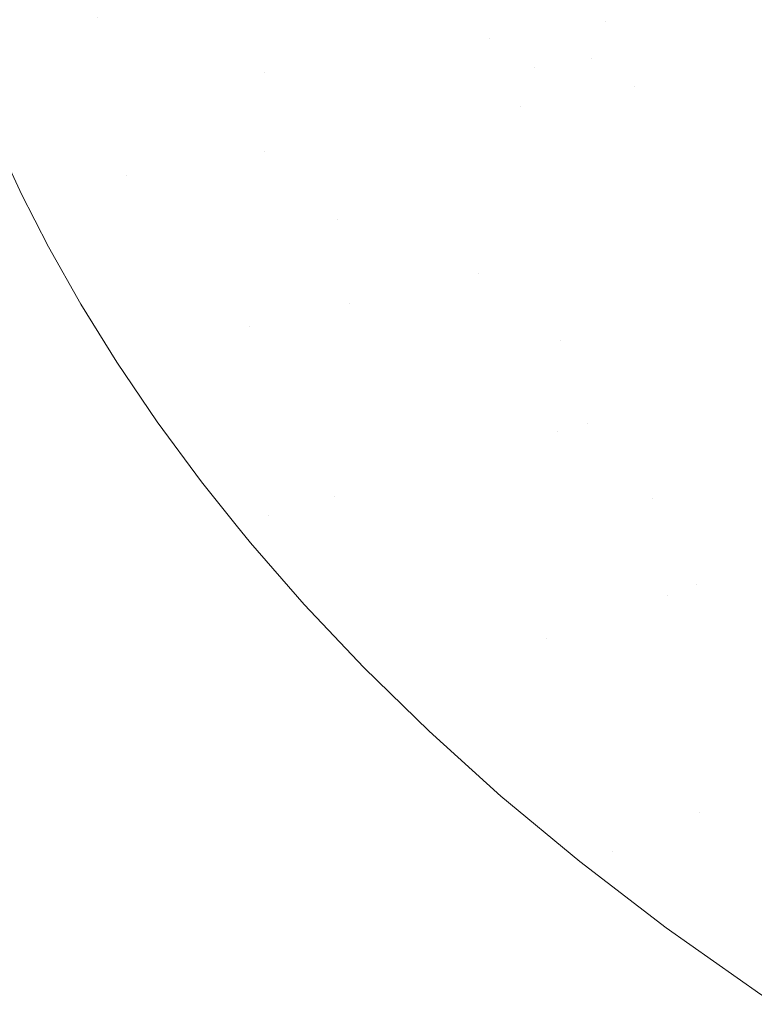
# Model space of a CAD drawing. Header units: centimetres. Extents: x -44.1 to 45.2, y 4.2 to 6.
# Tile 134 of 256: x -14.244 to -14.139, y 4.5 to 4.641. Entities that reach past the tile are written whole.
import ezdxf

# ---------------------------------------------------------------- set-up
doc = ezdxf.new("R2010")
doc.units = ezdxf.units.CM
doc.header["$LTSCALE"] = 2.54
doc.layers.add('Lucido design-1', color=7, linetype='Continuous')

# ---------------------------------------------------------------- blocks, each defined once
blk = doc.blocks.new('Gruppo-4-1')
at = {"color": 7, "linetype": 'Continuous', "lineweight": 9}
blk.add_3dface([(-43.919, 5.90021, -2276.22217), (-43.919, 4.30021, -2276.22217), (45.04592, 4.30021, -2276.22217), (45.04592, 5.90021, -2276.22217)], dxfattribs=at)
for points, invisible_edges in [([(-14.22887, 4.61883, -2277.02173), (-14.23388, 4.61796, -2277.02197), (-14.24921, 4.66122, -2277.02197), (-14.24404, 4.66163, -2277.02173)], 15), ([(-14.22887, 4.61883, -2277.02173), (-14.24404, 4.66163, -2277.02173), (-14.23296, 4.64135, -2277.02139)], 11), ([(-14.24921, 4.66122, -2277.02197), (-14.23388, 4.61796, -2277.02197), (-14.25103, 4.63245, -2277.02217), (-14.25387, 4.64022, -2277.02217)], 11), ([(-14.16389, 4.64997, -2277.00597), (-14.16, 4.65046, -2277.00438), (-14.15652, 4.6414, -2277.00438), (-14.16038, 4.64083, -2277.00597)], 15), ([(-14.16842, 4.63963, -2277.00899), (-14.17259, 4.63901, -2277.01041), (-14.17621, 4.64843, -2277.01041), (-14.172, 4.64896, -2277.00899)], 15), ([(-14.172, 4.64896, -2277.00899), (-14.16789, 4.64947, -2277.00751), (-14.16435, 4.64024, -2277.00751), (-14.16842, 4.63963, -2277.00899)], 15), ([(-14.16038, 4.64083, -2277.00597), (-14.16435, 4.64024, -2277.00751), (-14.16789, 4.64947, -2277.00751), (-14.16389, 4.64997, -2277.00597)], 15), ([(-14.17685, 4.63837, -2277.01176), (-14.18121, 4.63773, -2277.01304), (-14.18491, 4.64735, -2277.01304), (-14.18051, 4.6479, -2277.01176)], 15), ([(-14.18051, 4.6479, -2277.01176), (-14.17621, 4.64843, -2277.01041), (-14.17259, 4.63901, -2277.01041), (-14.17685, 4.63837, -2277.01176)], 15), ([(-14.19862, 4.64564, -2277.01643), (-14.19397, 4.64622, -2277.01538), (-14.1902, 4.63639, -2277.01538), (-14.19481, 4.6357, -2277.01643)], 15), ([(-14.18566, 4.63706, -2277.01424), (-14.1902, 4.63639, -2277.01538), (-14.19397, 4.64622, -2277.01538), (-14.1894, 4.64679, -2277.01424)], 15), ([(-14.1894, 4.64679, -2277.01424), (-14.18491, 4.64735, -2277.01304), (-14.18121, 4.63773, -2277.01304), (-14.18566, 4.63706, -2277.01424)], 15), ([(-14.20815, 4.64445, -2277.01829), (-14.20335, 4.64504, -2277.0174), (-14.1995, 4.635, -2277.0174), (-14.20425, 4.6343, -2277.01829)], 15), ([(-14.19481, 4.6357, -2277.01643), (-14.1995, 4.635, -2277.0174), (-14.20335, 4.64504, -2277.0174), (-14.19862, 4.64564, -2277.01643)], 15), ([(-14.21793, 4.64323, -2277.01981), (-14.21301, 4.64384, -2277.01909), (-14.20907, 4.63358, -2277.01909)], 11), ([(-14.20425, 4.6343, -2277.01829), (-14.20907, 4.63358, -2277.01909), (-14.21301, 4.64384, -2277.01909), (-14.20815, 4.64445, -2277.01829)], 15), ([(-14.14561, 4.64302, -2276.99929), (-14.1422, 4.64353, -2276.99751), (-14.13816, 4.63462, -2276.99751), (-14.14154, 4.63404, -2276.99929)], 15), ([(-14.1349, 4.63519, -2276.99569), (-14.13816, 4.63462, -2276.99751), (-14.1422, 4.64353, -2276.99751), (-14.1389, 4.64402, -2276.99569)], 15), ([(-14.21894, 4.62056, -2277.02096), (-14.22389, 4.6197, -2277.02139), (-14.23296, 4.64135, -2277.02139), (-14.22791, 4.64198, -2277.02096)], 15), ([(-14.22791, 4.64198, -2277.02096), (-14.2229, 4.64261, -2277.02043), (-14.21402, 4.62142, -2277.02043), (-14.21894, 4.62056, -2277.02096)], 15), ([(-14.20915, 4.62226, -2277.01981), (-14.21402, 4.62142, -2277.02043), (-14.2229, 4.64261, -2277.02043), (-14.21793, 4.64323, -2277.01981)], 15), ([(-14.20907, 4.63358, -2277.01909), (-14.20915, 4.62226, -2277.01981), (-14.21793, 4.64323, -2277.01981)], 11), ([(-14.14863, 4.6328, -2277.00273), (-14.15234, 4.63216, -2277.00438), (-14.15652, 4.6414, -2277.00438), (-14.15277, 4.64196, -2277.00273)], 15), ([(-14.15277, 4.64196, -2277.00273), (-14.14914, 4.6425, -2277.00103), (-14.14503, 4.63343, -2277.00103), (-14.14863, 4.6328, -2277.00273)], 15), ([(-14.14154, 4.63404, -2276.99929), (-14.14503, 4.63343, -2277.00103), (-14.14914, 4.6425, -2277.00103), (-14.14561, 4.64302, -2276.99929)], 15), ([(-14.23296, 4.64135, -2277.02139), (-14.22389, 4.6197, -2277.02139), (-14.22887, 4.61883, -2277.02173)], 11), ([(-14.16231, 4.63554, -2277.00751), (-14.16435, 4.64024, -2277.00751), (-14.16038, 4.64083, -2277.00597)], 11), ([(-14.16231, 4.63554, -2277.00751), (-14.16038, 4.64083, -2277.00597), (-14.15615, 4.63149, -2277.00597)], 11), ([(-14.16038, 4.64083, -2277.00597), (-14.15652, 4.6414, -2277.00438), (-14.15234, 4.63216, -2277.00438), (-14.15615, 4.63149, -2277.00597)], 15), ([(-14.16636, 4.63489, -2277.00899), (-14.1705, 4.63422, -2277.01041), (-14.17259, 4.63901, -2277.01041), (-14.16842, 4.63963, -2277.00899)], 15), ([(-14.16842, 4.63963, -2277.00899), (-14.16435, 4.64024, -2277.00751), (-14.16231, 4.63554, -2277.00751), (-14.16636, 4.63489, -2277.00899)], 15), ([(-14.18566, 4.63706, -2277.01424), (-14.18121, 4.63773, -2277.01304), (-14.17676, 4.6279, -2277.01304), (-14.18117, 4.62714, -2277.01424)], 15), ([(-14.17245, 4.62865, -2277.01176), (-14.17676, 4.6279, -2277.01304), (-14.18121, 4.63773, -2277.01304), (-14.17685, 4.63837, -2277.01176)], 15), ([(-14.17685, 4.63837, -2277.01176), (-14.17259, 4.63901, -2277.01041), (-14.1705, 4.63422, -2277.01041)], 11), ([(-14.1705, 4.63422, -2277.01041), (-14.17245, 4.62865, -2277.01176), (-14.17685, 4.63837, -2277.01176)], 11), ([(-14.19481, 4.6357, -2277.01643), (-14.1902, 4.63639, -2277.01538), (-14.18565, 4.62636, -2277.01538), (-14.19022, 4.62556, -2277.01643)], 15), ([(-14.18117, 4.62714, -2277.01424), (-14.18565, 4.62636, -2277.01538), (-14.1902, 4.63639, -2277.01538), (-14.18566, 4.63706, -2277.01424)], 15), ([(-14.20425, 4.6343, -2277.01829), (-14.1995, 4.635, -2277.0174), (-14.19485, 4.62475, -2277.0174), (-14.19956, 4.62393, -2277.01829)], 15), ([(-14.19022, 4.62556, -2277.01643), (-14.19485, 4.62475, -2277.0174), (-14.1995, 4.635, -2277.0174), (-14.19481, 4.6357, -2277.01643)], 15), ([(-14.1641, 4.63011, -2277.00899), (-14.16823, 4.62939, -2277.01041), (-14.1705, 4.63422, -2277.01041), (-14.16636, 4.63489, -2277.00899)], 15), ([(-14.16636, 4.63489, -2277.00899), (-14.16231, 4.63554, -2277.00751), (-14.16008, 4.63081, -2277.00751), (-14.1641, 4.63011, -2277.00899)], 15), ([(-14.15615, 4.63149, -2277.00597), (-14.16008, 4.63081, -2277.00751), (-14.16231, 4.63554, -2277.00751)], 11), ([(-14.20907, 4.63358, -2277.01909), (-14.20433, 4.6231, -2277.01909), (-14.20915, 4.62226, -2277.01981)], 11), ([(-14.19956, 4.62393, -2277.01829), (-14.20433, 4.6231, -2277.01909), (-14.20907, 4.63358, -2277.01909), (-14.20425, 4.6343, -2277.01829)], 15), ([(-14.1705, 4.63422, -2277.01041), (-14.16823, 4.62939, -2277.01041), (-14.17245, 4.62865, -2277.01176)], 11), ([(-14.14863, 4.6328, -2277.00273), (-14.14503, 4.63343, -2277.00103), (-14.14017, 4.62419, -2277.00103), (-14.14372, 4.62347, -2277.00273)], 15), ([(-14.13672, 4.62488, -2276.99929), (-14.14017, 4.62419, -2277.00103), (-14.14503, 4.63343, -2277.00103), (-14.14154, 4.63404, -2276.99929)], 15), ([(-14.14154, 4.63404, -2276.99929), (-14.13816, 4.63462, -2276.99751), (-14.13339, 4.62555, -2276.99751), (-14.13672, 4.62488, -2276.99929)], 15), ([(-14.23388, 4.61796, -2277.02197), (-14.24779, 4.62459, -2277.02217), (-14.25103, 4.63245, -2277.02217)], 9), ([(-14.15615, 4.63149, -2277.00597), (-14.15234, 4.63216, -2277.00438), (-14.14739, 4.62274, -2277.00438), (-14.15116, 4.62198, -2277.00597)], 15), ([(-14.14372, 4.62347, -2277.00273), (-14.14739, 4.62274, -2277.00438), (-14.15234, 4.63216, -2277.00438), (-14.14863, 4.6328, -2277.00273)], 15), ([(-14.1641, 4.63011, -2277.00899), (-14.16008, 4.63081, -2277.00751), (-14.15503, 4.62121, -2277.00751), (-14.159, 4.62041, -2277.00899)], 15), ([(-14.15116, 4.62198, -2277.00597), (-14.15503, 4.62121, -2277.00751), (-14.16008, 4.63081, -2277.00751), (-14.15615, 4.63149, -2277.00597)], 15), ([(-14.16724, 4.61875, -2277.01176), (-14.17245, 4.62865, -2277.01176), (-14.16823, 4.62939, -2277.01041), (-14.16308, 4.61959, -2277.01041)], 15), ([(-14.159, 4.62041, -2277.00899), (-14.16308, 4.61959, -2277.01041), (-14.16823, 4.62939, -2277.01041), (-14.1641, 4.63011, -2277.00899)], 15), ([(-14.18117, 4.62714, -2277.01424), (-14.17676, 4.6279, -2277.01304), (-14.1715, 4.6179, -2277.01304), (-14.17585, 4.61703, -2277.01424)], 15), ([(-14.1715, 4.6179, -2277.01304), (-14.17676, 4.6279, -2277.01304), (-14.17245, 4.62865, -2277.01176), (-14.16724, 4.61875, -2277.01176)], 15), ([(-14.19022, 4.62556, -2277.01643), (-14.18565, 4.62636, -2277.01538), (-14.18028, 4.61614, -2277.01538), (-14.18479, 4.61523, -2277.01643)], 15), ([(-14.17585, 4.61703, -2277.01424), (-14.18028, 4.61614, -2277.01538), (-14.18565, 4.62636, -2277.01538), (-14.18117, 4.62714, -2277.01424)], 15), ([(-14.18479, 4.61523, -2277.01643), (-14.18936, 4.61431, -2277.0174), (-14.19485, 4.62475, -2277.0174), (-14.19022, 4.62556, -2277.01643)], 15), ([(-14.23388, 4.61796, -2277.02197), (-14.24412, 4.61664, -2277.02217), (-14.24779, 4.62459, -2277.02217)], 9), ([(-14.19401, 4.61338, -2277.01829), (-14.19872, 4.61244, -2277.01909), (-14.20433, 4.6231, -2277.01909), (-14.19956, 4.62393, -2277.01829)], 15), ([(-14.19956, 4.62393, -2277.01829), (-14.19485, 4.62475, -2277.0174), (-14.18936, 4.61431, -2277.0174), (-14.19401, 4.61338, -2277.01829)], 15), ([(-14.14372, 4.62347, -2277.00273), (-14.14017, 4.62419, -2277.00103), (-14.13451, 4.6148, -2277.00103), (-14.13801, 4.614, -2277.00273)], 15), ([(-14.13112, 4.61558, -2276.99929), (-14.13451, 4.6148, -2277.00103), (-14.14017, 4.62419, -2277.00103), (-14.13672, 4.62488, -2276.99929)], 15), ([(-14.20162, 4.59944, -2277.02043), (-14.21402, 4.62142, -2277.02043), (-14.20915, 4.62226, -2277.01981), (-14.19688, 4.60053, -2277.01981)], 15), ([(-14.20915, 4.62226, -2277.01981), (-14.20433, 4.6231, -2277.01909), (-14.19872, 4.61244, -2277.01909)], 11), ([(-14.19872, 4.61244, -2277.01909), (-14.19688, 4.60053, -2277.01981), (-14.20915, 4.62226, -2277.01981)], 11), ([(-14.15116, 4.62198, -2277.00597), (-14.14739, 4.62274, -2277.00438), (-14.14162, 4.61317, -2277.00438), (-14.14533, 4.61232, -2277.00597)], 15), ([(-14.13801, 4.614, -2277.00273), (-14.14162, 4.61317, -2277.00438), (-14.14739, 4.62274, -2277.00438), (-14.14372, 4.62347, -2277.00273)], 15), ([(-14.21894, 4.62056, -2277.02096), (-14.21402, 4.62142, -2277.02043), (-14.20162, 4.59944, -2277.02043), (-14.2064, 4.59835, -2277.02096)], 15), ([(-14.159, 4.62041, -2277.00899), (-14.15503, 4.62121, -2277.00751), (-14.14915, 4.61145, -2277.00751), (-14.15307, 4.61055, -2277.00899)], 15), ([(-14.14533, 4.61232, -2277.00597), (-14.14915, 4.61145, -2277.00751), (-14.15503, 4.62121, -2277.00751), (-14.15116, 4.62198, -2277.00597)], 15), ([(-14.22887, 4.61883, -2277.02173), (-14.22389, 4.6197, -2277.02139), (-14.21121, 4.59724, -2277.02139)], 11), ([(-14.2064, 4.59835, -2277.02096), (-14.21121, 4.59724, -2277.02139), (-14.22389, 4.6197, -2277.02139), (-14.21894, 4.62056, -2277.02096)], 15), ([(-14.16308, 4.61959, -2277.01041), (-14.15708, 4.60964, -2277.01041), (-14.16118, 4.6087, -2277.01176), (-14.16724, 4.61875, -2277.01176)], 15), ([(-14.15307, 4.61055, -2277.00899), (-14.15708, 4.60964, -2277.01041), (-14.16308, 4.61959, -2277.01041), (-14.159, 4.62041, -2277.00899)], 15), ([(-14.23388, 4.61796, -2277.02197), (-14.24391, 4.61622, -2277.02217), (-14.24412, 4.61664, -2277.02217)], 9), ([(-14.23539, 4.6004, -2277.02217), (-14.24, 4.60858, -2277.02217), (-14.24391, 4.61622, -2277.02217), (-14.23388, 4.61796, -2277.02197)], 12), ([(-14.22445, 4.58353, -2277.02217), (-14.23025, 4.59211, -2277.02217), (-14.23539, 4.6004, -2277.02217), (-14.23388, 4.61796, -2277.02197)], 12), ([(-14.19911, 4.57285, -2277.02173), (-14.20379, 4.57149, -2277.02197), (-14.23388, 4.61796, -2277.02197), (-14.22887, 4.61883, -2277.02173)], 15), ([(-14.23388, 4.61796, -2277.02197), (-14.20849, 4.57012, -2277.02212), (-14.21812, 4.57496, -2277.02217), (-14.22445, 4.58353, -2277.02217)], 11), ([(-14.23388, 4.61796, -2277.02197), (-14.20379, 4.57149, -2277.02197), (-14.20849, 4.57012, -2277.02212)], 11), ([(-14.19911, 4.57285, -2277.02173), (-14.22887, 4.61883, -2277.02173), (-14.21121, 4.59724, -2277.02139)], 11), ([(-14.17585, 4.61703, -2277.01424), (-14.1715, 4.6179, -2277.01304), (-14.16538, 4.60774, -2277.01304), (-14.16966, 4.60676, -2277.01424)], 15), ([(-14.16724, 4.61875, -2277.01176), (-14.16118, 4.6087, -2277.01176), (-14.16538, 4.60774, -2277.01304), (-14.1715, 4.6179, -2277.01304)], 15), ([(-43.919, 4.30021, -2277.02217), (-14.24412, 4.61664, -2277.02217), (-14.24391, 4.61622, -2277.02217), (-14.24, 4.60858, -2277.02217)], 9), ([(-14.16966, 4.60676, -2277.01424), (-14.17402, 4.60576, -2277.01538), (-14.18028, 4.61614, -2277.01538), (-14.17585, 4.61703, -2277.01424)], 15), ([(-14.17846, 4.60474, -2277.01643), (-14.18297, 4.60371, -2277.0174), (-14.18936, 4.61431, -2277.0174), (-14.18479, 4.61523, -2277.01643)], 15), ([(-14.18479, 4.61523, -2277.01643), (-14.18028, 4.61614, -2277.01538), (-14.17402, 4.60576, -2277.01538), (-14.17846, 4.60474, -2277.01643)], 15), ([(-14.19401, 4.61338, -2277.01829), (-14.18936, 4.61431, -2277.0174), (-14.18297, 4.60371, -2277.0174), (-14.18755, 4.60266, -2277.01829)], 15), ([(-14.13145, 4.6044, -2277.00273), (-14.13499, 4.60349, -2277.00438), (-14.14162, 4.61317, -2277.00438), (-14.13801, 4.614, -2277.00273)], 15), ([(-14.18755, 4.60266, -2277.01829), (-14.19219, 4.6016, -2277.01909), (-14.19872, 4.61244, -2277.01909), (-14.19401, 4.61338, -2277.01829)], 15), ([(-14.19872, 4.61244, -2277.01909), (-14.19219, 4.6016, -2277.01909), (-14.19688, 4.60053, -2277.01981)], 11), ([(-14.13864, 4.60254, -2277.00597), (-14.14239, 4.60157, -2277.00751), (-14.14915, 4.61145, -2277.00751), (-14.14533, 4.61232, -2277.00597)], 15), ([(-14.14533, 4.61232, -2277.00597), (-14.14162, 4.61317, -2277.00438), (-14.13499, 4.60349, -2277.00438), (-14.13864, 4.60254, -2277.00597)], 15), ([(-14.15307, 4.61055, -2277.00899), (-14.14915, 4.61145, -2277.00751), (-14.14239, 4.60157, -2277.00751), (-14.14624, 4.60057, -2277.00899)], 15), ([(-14.15421, 4.59851, -2277.01176), (-14.16118, 4.6087, -2277.01176), (-14.15708, 4.60964, -2277.01041), (-14.15018, 4.59955, -2277.01041)], 15), ([(-14.14624, 4.60057, -2277.00899), (-14.15018, 4.59955, -2277.01041), (-14.15708, 4.60964, -2277.01041), (-14.15307, 4.61055, -2277.00899)], 15), ([(-43.919, 4.30021, -2277.02217), (-14.24, 4.60858, -2277.02217), (-14.23539, 4.6004, -2277.02217)], 9), ([(-14.15833, 4.59744, -2277.01304), (-14.16538, 4.60774, -2277.01304), (-14.16118, 4.6087, -2277.01176), (-14.15421, 4.59851, -2277.01176)], 15), ([(-14.16683, 4.59524, -2277.01538), (-14.17402, 4.60576, -2277.01538), (-14.16966, 4.60676, -2277.01424), (-14.16254, 4.59635, -2277.01424)], 15), ([(-14.16254, 4.59635, -2277.01424), (-14.16966, 4.60676, -2277.01424), (-14.16538, 4.60774, -2277.01304), (-14.15833, 4.59744, -2277.01304)], 15), ([(-14.17846, 4.60474, -2277.01643), (-14.17402, 4.60576, -2277.01538), (-14.16683, 4.59524, -2277.01538)], 11), ([(-14.16291, 4.58338, -2277.01643), (-14.16726, 4.58212, -2277.0174), (-14.18297, 4.60371, -2277.0174), (-14.17846, 4.60474, -2277.01643)], 15), ([(-14.16683, 4.59524, -2277.01538), (-14.16291, 4.58338, -2277.01643), (-14.17846, 4.60474, -2277.01643)], 11), ([(-14.17166, 4.58084, -2277.01829), (-14.17613, 4.57954, -2277.01909), (-14.19219, 4.6016, -2277.01909), (-14.18755, 4.60266, -2277.01829)], 15), ([(-14.18755, 4.60266, -2277.01829), (-14.18297, 4.60371, -2277.0174), (-14.16726, 4.58212, -2277.0174), (-14.17166, 4.58084, -2277.01829)], 15), ([(-14.13102, 4.59266, -2277.00597), (-14.13469, 4.59159, -2277.00751), (-14.14239, 4.60157, -2277.00751), (-14.13864, 4.60254, -2277.00597)], 15), ([(-14.19219, 4.6016, -2277.01909), (-14.17613, 4.57954, -2277.01909), (-14.18064, 4.57822, -2277.01981), (-14.19688, 4.60053, -2277.01981)], 15), ([(-14.14624, 4.60057, -2277.00899), (-14.14239, 4.60157, -2277.00751), (-14.13469, 4.59159, -2277.00751), (-14.13846, 4.5905, -2277.00899)], 15), ([(-14.23539, 4.6004, -2277.02217), (-14.23025, 4.59211, -2277.02217), (-43.919, 4.30021, -2277.02217)], 10), ([(-14.19688, 4.60053, -2277.01981), (-14.18064, 4.57822, -2277.01981), (-14.1852, 4.5769, -2277.02043), (-14.20162, 4.59944, -2277.02043)], 15), ([(-14.13846, 4.5905, -2277.00899), (-14.14233, 4.58937, -2277.01041), (-14.15018, 4.59955, -2277.01041), (-14.14624, 4.60057, -2277.00899)], 15), ([(-14.18981, 4.57556, -2277.02096), (-14.19444, 4.57421, -2277.02139), (-14.21121, 4.59724, -2277.02139), (-14.2064, 4.59835, -2277.02096)], 15), ([(-14.2064, 4.59835, -2277.02096), (-14.20162, 4.59944, -2277.02043), (-14.1852, 4.5769, -2277.02043), (-14.18981, 4.57556, -2277.02096)], 15), ([(-14.15421, 4.59851, -2277.01176), (-14.14628, 4.58822, -2277.01176), (-14.15032, 4.58705, -2277.01304), (-14.15833, 4.59744, -2277.01304)], 15), ([(-14.15018, 4.59955, -2277.01041), (-14.14233, 4.58937, -2277.01041), (-14.14628, 4.58822, -2277.01176), (-14.15421, 4.59851, -2277.01176)], 15), ([(-14.21121, 4.59724, -2277.02139), (-14.19444, 4.57421, -2277.02139), (-14.19911, 4.57285, -2277.02173)], 11), ([(-14.15833, 4.59744, -2277.01304), (-14.15032, 4.58705, -2277.01304), (-14.15444, 4.58585, -2277.01424), (-14.16254, 4.59635, -2277.01424)], 15), ([(-14.16254, 4.59635, -2277.01424), (-14.15444, 4.58585, -2277.01424), (-14.15864, 4.58463, -2277.01538), (-14.16683, 4.59524, -2277.01538)], 15), ([(-14.16683, 4.59524, -2277.01538), (-14.15864, 4.58463, -2277.01538), (-14.16291, 4.58338, -2277.01643)], 11), ([(-43.919, 4.30021, -2277.02217), (-14.23025, 4.59211, -2277.02217), (-14.22445, 4.58353, -2277.02217)], 9), ([(-14.1297, 4.58036, -2277.00899), (-14.13347, 4.57913, -2277.01041), (-14.14233, 4.58937, -2277.01041), (-14.13846, 4.5905, -2277.00899)], 15), ([(-14.13733, 4.57787, -2277.01176), (-14.14628, 4.58822, -2277.01176), (-14.14233, 4.58937, -2277.01041), (-14.13347, 4.57913, -2277.01041)], 15), ([(-14.1453, 4.57528, -2277.01424), (-14.15444, 4.58585, -2277.01424), (-14.15032, 4.58705, -2277.01304), (-14.14128, 4.57659, -2277.01304)], 15), ([(-14.14128, 4.57659, -2277.01304), (-14.15032, 4.58705, -2277.01304), (-14.14628, 4.58822, -2277.01176), (-14.13733, 4.57787, -2277.01176)], 15), ([(-14.1494, 4.57394, -2277.01538), (-14.15864, 4.58463, -2277.01538), (-14.15444, 4.58585, -2277.01424), (-14.1453, 4.57528, -2277.01424)], 15), ([(-14.15358, 4.57259, -2277.01643), (-14.16291, 4.58338, -2277.01643), (-14.15864, 4.58463, -2277.01538), (-14.1494, 4.57394, -2277.01538)], 15), ([(-43.919, 4.30021, -2277.02217), (-14.22445, 4.58353, -2277.02217), (-14.21812, 4.57496, -2277.02217)], 9), ([(-14.16726, 4.58212, -2277.0174), (-14.16291, 4.58338, -2277.01643), (-14.15358, 4.57259, -2277.01643)], 11), ([(-14.17166, 4.58084, -2277.01829), (-14.16726, 4.58212, -2277.0174), (-14.14726, 4.56027, -2277.0174), (-14.15145, 4.55875, -2277.01829)], 15), ([(-14.15358, 4.57259, -2277.01643), (-14.14726, 4.56027, -2277.0174), (-14.16726, 4.58212, -2277.0174)], 11), ([(-14.15145, 4.55875, -2277.01829), (-14.1557, 4.55721, -2277.01909), (-14.17613, 4.57954, -2277.01909), (-14.17166, 4.58084, -2277.01829)], 15), ([(-14.15999, 4.55565, -2277.01981), (-14.18064, 4.57822, -2277.01981), (-14.17613, 4.57954, -2277.01909), (-14.1557, 4.55721, -2277.01909)], 15), ([(-14.16433, 4.55408, -2277.02043), (-14.1852, 4.5769, -2277.02043), (-14.18064, 4.57822, -2277.01981), (-14.15999, 4.55565, -2277.01981)], 15), ([(-14.13733, 4.57787, -2277.01176), (-14.12732, 4.5675, -2277.01176), (-14.13116, 4.56611, -2277.01304), (-14.14128, 4.57659, -2277.01304)], 15), ([(-14.1687, 4.55249, -2277.02096), (-14.18981, 4.57556, -2277.02096), (-14.1852, 4.5769, -2277.02043), (-14.16433, 4.55408, -2277.02043)], 15), ([(-14.14128, 4.57659, -2277.01304), (-14.13116, 4.56611, -2277.01304), (-14.13508, 4.56469, -2277.01424), (-14.1453, 4.57528, -2277.01424)], 15), ([(-43.919, 4.30021, -2277.02217), (-14.21812, 4.57496, -2277.02217), (-14.21316, 4.56878, -2277.02217)], 9), ([(-14.20849, 4.57012, -2277.02212), (-14.21316, 4.56878, -2277.02217), (-14.21812, 4.57496, -2277.02217)], 9), ([(-14.19444, 4.57421, -2277.02139), (-14.18981, 4.57556, -2277.02096), (-14.1687, 4.55249, -2277.02096)], 11), ([(-14.1453, 4.57528, -2277.01424), (-14.13508, 4.56469, -2277.01424), (-14.13907, 4.56324, -2277.01538), (-14.1494, 4.57394, -2277.01538)], 15), ([(-14.15096, 4.52582, -2277.02173), (-14.15513, 4.52396, -2277.02197), (-14.20379, 4.57149, -2277.02197), (-14.19911, 4.57285, -2277.02173)], 15), ([(-14.19911, 4.57285, -2277.02173), (-14.19444, 4.57421, -2277.02139), (-14.14681, 4.52768, -2277.02139), (-14.15096, 4.52582, -2277.02173)], 15), ([(-14.14681, 4.52768, -2277.02139), (-14.19444, 4.57421, -2277.02139), (-14.1687, 4.55249, -2277.02096)], 11), ([(-14.1494, 4.57394, -2277.01538), (-14.13907, 4.56324, -2277.01538), (-14.14313, 4.56176, -2277.01643), (-14.15358, 4.57259, -2277.01643)], 15), ([(-14.20849, 4.57012, -2277.02212), (-14.20379, 4.57149, -2277.02197), (-14.15513, 4.52396, -2277.02197), (-14.15931, 4.52209, -2277.02212)], 15), ([(-14.15358, 4.57259, -2277.01643), (-14.14313, 4.56176, -2277.01643), (-14.14726, 4.56027, -2277.0174)], 11), ([(-14.20342, 4.5574, -2277.02217), (-14.21113, 4.56625, -2277.02217), (-14.21316, 4.56878, -2277.02217), (-14.20849, 4.57012, -2277.02212)], 12), ([(-14.20849, 4.57012, -2277.02212), (-14.19492, 4.54841, -2277.02217), (-14.20342, 4.5574, -2277.02217)], 9), ([(-14.20849, 4.57012, -2277.02212), (-14.18557, 4.53927, -2277.02217), (-14.19492, 4.54841, -2277.02217)], 9), ([(-14.20849, 4.57012, -2277.02212), (-14.15931, 4.52209, -2277.02212), (-14.1753, 4.53001, -2277.02217), (-14.18557, 4.53927, -2277.02217)], 11), ([(-14.21316, 4.56878, -2277.02217), (-14.21113, 4.56625, -2277.02217), (-43.919, 4.30021, -2277.02217)], 10), ([(-43.919, 4.30021, -2277.02217), (-14.21113, 4.56625, -2277.02217), (-14.20342, 4.5574, -2277.02217)], 9), ([(-14.1276, 4.55256, -2277.01538), (-14.13907, 4.56324, -2277.01538), (-14.13508, 4.56469, -2277.01424), (-14.12373, 4.55412, -2277.01424)], 15), ([(-14.13154, 4.55097, -2277.01643), (-14.14313, 4.56176, -2277.01643), (-14.13907, 4.56324, -2277.01538), (-14.1276, 4.55256, -2277.01538)], 15), ([(-14.13554, 4.54935, -2277.0174), (-14.14726, 4.56027, -2277.0174), (-14.14313, 4.56176, -2277.01643), (-14.13154, 4.55097, -2277.01643)], 15), ([(-14.15145, 4.55875, -2277.01829), (-14.14726, 4.56027, -2277.0174), (-14.13554, 4.54935, -2277.0174)], 11), ([(-14.12653, 4.53676, -2277.01829), (-14.13051, 4.53498, -2277.01909), (-14.1557, 4.55721, -2277.01909), (-14.15145, 4.55875, -2277.01829)], 15), ([(-14.13554, 4.54935, -2277.0174), (-14.12653, 4.53676, -2277.01829), (-14.15145, 4.55875, -2277.01829)], 11), ([(-14.20342, 4.5574, -2277.02217), (-14.19492, 4.54841, -2277.02217), (-43.919, 4.30021, -2277.02217)], 10), ([(-14.1557, 4.55721, -2277.01909), (-14.13051, 4.53498, -2277.01909), (-14.13452, 4.53318, -2277.01981), (-14.15999, 4.55565, -2277.01981)], 15), ([(-14.15999, 4.55565, -2277.01981), (-14.13452, 4.53318, -2277.01981), (-14.13859, 4.53136, -2277.02043), (-14.16433, 4.55408, -2277.02043)], 15), ([(-14.16433, 4.55408, -2277.02043), (-14.13859, 4.53136, -2277.02043), (-14.14268, 4.52953, -2277.02096), (-14.1687, 4.55249, -2277.02096)], 15), ([(-14.1687, 4.55249, -2277.02096), (-14.14268, 4.52953, -2277.02096), (-14.14681, 4.52768, -2277.02139)], 11), ([(-43.919, 4.30021, -2277.02217), (-14.19492, 4.54841, -2277.02217), (-14.18557, 4.53927, -2277.02217)], 9), ([(-43.919, 4.30021, -2277.02217), (-14.18557, 4.53927, -2277.02217), (-14.1753, 4.53001, -2277.02217)], 9), ([(-14.11143, 4.50715, -2277.02096), (-14.14268, 4.52953, -2277.02096), (-14.13859, 4.53136, -2277.02043), (-14.10767, 4.50922, -2277.02043)], 15), ([(-43.919, 4.30021, -2277.02217), (-14.1753, 4.53001, -2277.02217), (-14.16402, 4.52063, -2277.02217)], 9), ([(-14.15931, 4.52209, -2277.02212), (-14.16402, 4.52063, -2277.02217), (-14.1753, 4.53001, -2277.02217)], 9), ([(-14.14681, 4.52768, -2277.02139), (-14.14268, 4.52953, -2277.02096), (-14.11143, 4.50715, -2277.02096)], 11), ([(-14.15096, 4.52582, -2277.02173), (-14.14681, 4.52768, -2277.02139), (-14.07817, 4.48357, -2277.02139), (-14.08159, 4.48123, -2277.02173)], 15), ([(-14.07817, 4.48357, -2277.02139), (-14.14681, 4.52768, -2277.02139), (-14.11143, 4.50715, -2277.02096)], 11), ([(-14.08159, 4.48123, -2277.02173), (-14.08501, 4.47889, -2277.02197), (-14.15513, 4.52396, -2277.02197), (-14.15096, 4.52582, -2277.02173)], 15), ([(-14.15931, 4.52209, -2277.02212), (-14.15513, 4.52396, -2277.02197), (-14.08501, 4.47889, -2277.02197), (-14.08845, 4.47654, -2277.02212)], 15), ([(-14.1381, 4.5016, -2277.02217), (-14.15165, 4.51115, -2277.02217), (-14.16402, 4.52063, -2277.02217), (-14.15931, 4.52209, -2277.02212)], 12), ([(-14.15931, 4.52209, -2277.02212), (-14.08845, 4.47654, -2277.02212), (-14.10647, 4.48209, -2277.02217), (-14.12329, 4.49202, -2277.02217)], 11), ([(-14.12329, 4.49202, -2277.02217), (-14.1381, 4.5016, -2277.02217), (-14.15931, 4.52209, -2277.02212)], 10), ([(-43.919, 4.30021, -2277.02217), (-14.16402, 4.52063, -2277.02217), (-14.15165, 4.51115, -2277.02217)], 9), ([(-14.15165, 4.51115, -2277.02217), (-14.1381, 4.5016, -2277.02217), (-43.919, 4.30021, -2277.02217)], 10), ([(-43.919, 4.30021, -2277.02217), (-14.1381, 4.5016, -2277.02217), (-14.12329, 4.49202, -2277.02217)], 9)]:
    blk.add_3dface(points, dxfattribs=dict(at, invisible_edges=invisible_edges))
blk = doc.blocks.new('Gruppo-5-1')
at = {"color": 7}
blk.add_blockref('Gruppo-4-1', (0, 0), dxfattribs=at)

msp = doc.modelspace()

# ---------------------------------------------------------------- block references
at = {"layer": 'Lucido design-1', "color": 7}
msp.add_blockref('Gruppo-5-1', (0, 0), dxfattribs=at)

doc.saveas('drawing.dxf')
